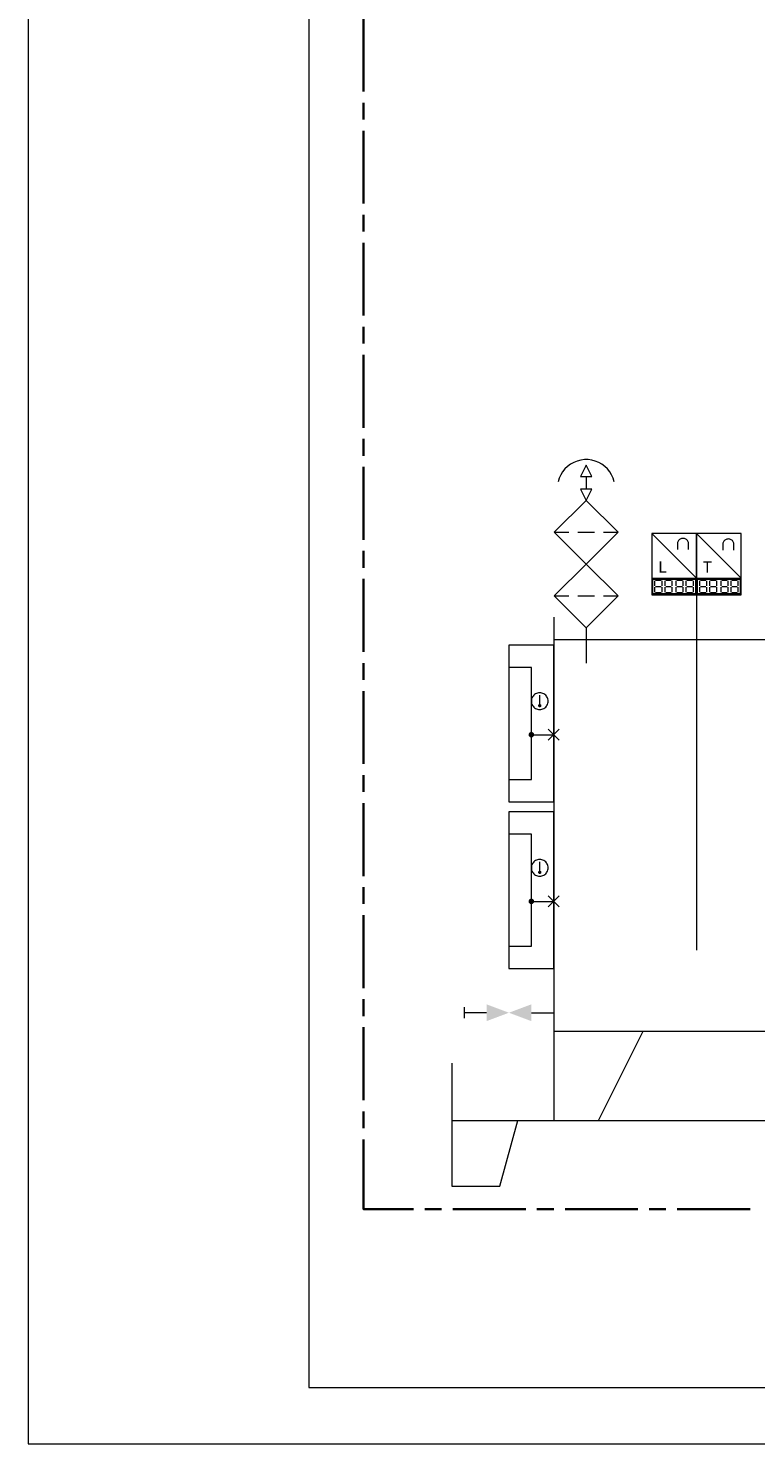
# Model space of a CAD drawing. Header units: millimetres. Extents: x 0 to 203, y 0 to 47.
# Tile 113 of 196: x 136.6 to 141.7, y 0 to 9.95. Entities that reach past the tile are written whole.
import ezdxf

# ---------------------------------------------------------------- set-up
doc = ezdxf.new("R2010")
doc.units = ezdxf.units.MM
for name, color, linetype in [('PDF_Geomertry', 7, 'Continuous'), ('PDF_Solid Fills', 7, 'Continuous'), ('PDF_Text', 7, 'Continuous')]:
    doc.layers.add(name, color=color, linetype=linetype)
doc.styles.add('PDF Arial', font='txt')

msp = doc.modelspace()

# ---------------------------------------------------------------- hatches: boundary and pattern name
at = {"layer": 'PDF_Solid Fills', "transparency": 33554559}
for points in [[(140.1865, 5.1887), (140.1749, 5.1901), (140.1754, 5.1915)], [(140.1865, 5.1887), (140.1749, 5.1887), (140.1749, 5.1901)], [(140.1865, 5.1887), (140.1749, 5.1868), (140.1749, 5.1887)], [(140.1865, 5.1887), (140.1754, 5.1854), (140.1749, 5.1868)], [(140.1865, 5.1887), (140.1754, 5.1929), (140.1763, 5.1943)], [(140.1865, 5.1887), (140.1754, 5.1915), (140.1754, 5.1929)], [(140.1865, 5.1887), (140.1754, 5.184), (140.1754, 5.1854)], [(140.1865, 5.1887), (140.1763, 5.1826), (140.1754, 5.184)], [(140.1865, 5.1887), (140.1763, 5.1943), (140.1768, 5.1957)], [(140.1865, 5.1887), (140.1768, 5.1813), (140.1763, 5.1826)], [(140.1865, 5.1887), (140.1768, 5.1957), (140.1782, 5.1971)], [(140.1865, 5.1887), (140.1782, 5.1804), (140.1768, 5.1813)], [(140.1865, 5.1887), (140.1782, 5.1971), (140.1796, 5.1979)], [(140.1865, 5.1887), (140.1796, 5.179), (140.1782, 5.1804)], [(140.1865, 5.1887), (140.1796, 5.1979), (140.1804, 5.1985)], [(140.1865, 5.1887), (140.1804, 5.1785), (140.1796, 5.179)], [(140.1865, 5.1887), (140.1804, 5.1985), (140.1818, 5.1993)], [(140.1865, 5.1887), (140.1818, 5.1776), (140.1804, 5.1785)], [(140.1865, 5.1887), (140.1818, 5.1993), (140.1838, 5.1999)], [(140.1865, 5.1887), (140.1838, 5.1771), (140.1818, 5.1776)], [(140.1865, 5.1887), (140.1838, 5.1999), (140.1852, 5.1999)], [(140.1865, 5.1887), (140.1852, 5.1771), (140.1838, 5.1771)], [(140.1865, 5.1887), (140.1852, 5.1999), (140.1865, 5.2007)], [(140.1865, 5.1887), (140.1865, 5.1771), (140.1852, 5.1771)], [(140.1865, 5.1887), (140.1865, 5.2007), (140.1879, 5.1999)], [(140.1865, 5.1887), (140.1893, 5.1999), (140.1907, 5.1993)], [(140.1865, 5.1887), (140.1879, 5.1999), (140.1893, 5.1999)], [(140.1865, 5.1887), (140.1907, 5.1993), (140.1921, 5.1985)], [(140.1865, 5.1887), (140.1921, 5.1985), (140.1935, 5.1979)], [(140.1865, 5.1887), (140.1935, 5.1979), (140.1949, 5.1971)], [(140.1865, 5.1887), (140.1949, 5.1971), (140.1957, 5.1957)], [(140.1865, 5.1887), (140.1957, 5.1957), (140.1971, 5.1943)], [(140.1865, 5.1887), (140.1971, 5.1943), (140.1977, 5.1929)], [(140.1865, 5.1887), (140.1977, 5.1929), (140.1977, 5.1915)], [(140.1865, 5.1887), (140.1977, 5.1915), (140.1985, 5.1901)], [(140.1865, 5.1887), (140.1985, 5.1901), (140.1985, 5.1887)], [(140.1865, 5.1887), (140.1879, 5.1771), (140.1865, 5.1771)], [(140.1865, 5.1887), (140.1893, 5.1771), (140.1879, 5.1771)], [(140.1865, 5.1887), (140.1907, 5.1776), (140.1893, 5.1771)], [(140.1865, 5.1887), (140.1921, 5.1785), (140.1907, 5.1776)], [(140.1865, 5.1887), (140.1935, 5.179), (140.1921, 5.1785)], [(140.1865, 5.1887), (140.1949, 5.1804), (140.1935, 5.179)], [(140.1865, 5.1887), (140.1957, 5.1813), (140.1949, 5.1804)], [(140.1865, 5.1887), (140.1971, 5.1826), (140.1957, 5.1813)], [(140.1865, 5.1887), (140.1977, 5.184), (140.1971, 5.1826)], [(140.1865, 5.1887), (140.1977, 5.1854), (140.1977, 5.184)], [(140.1865, 5.1887), (140.1985, 5.1868), (140.1977, 5.1854)], [(140.1865, 5.1887), (140.1985, 5.1887), (140.1985, 5.1868)], [(140.1277, 4.984), (140.1082, 4.9868), (140.1088, 4.9896)], [(140.1277, 4.984), (140.1082, 4.984), (140.1082, 4.9868)], [(140.1277, 4.984), (140.1082, 4.9818), (140.1082, 4.984)], [(140.1277, 4.984), (140.1088, 4.979), (140.1082, 4.9818)], [(140.1277, 4.984), (140.1088, 4.9896), (140.1096, 4.9915)], [(140.1277, 4.984), (140.1096, 4.9771), (140.1088, 4.979)], [(140.1277, 4.984), (140.1096, 4.9915), (140.111, 4.9938)], [(140.1277, 4.984), (140.111, 4.9743), (140.1096, 4.9771)], [(140.1277, 4.984), (140.111, 4.9938), (140.1124, 4.9965)], [(140.1277, 4.984), (140.1124, 4.9721), (140.111, 4.9743)], [(140.1277, 4.984), (140.1124, 4.9965), (140.1138, 4.9979)], [(140.1277, 4.984), (140.1138, 4.9701), (140.1124, 4.9721)], [(140.1277, 4.984), (140.1138, 4.9979), (140.1157, 4.9999)], [(140.1277, 4.984), (140.1157, 4.9688), (140.1138, 4.9701)], [(140.1277, 4.984), (140.1157, 4.9999), (140.1179, 5.0012)], [(140.1277, 4.984), (140.1179, 4.9674), (140.1157, 4.9688)], [(140.1277, 4.984), (140.1179, 5.0012), (140.1199, 5.0021)], [(140.1277, 4.984), (140.1199, 4.966), (140.1179, 4.9674)], [(140.1277, 4.984), (140.1199, 5.0021), (140.1227, 5.0035)], [(140.1277, 4.984), (140.1227, 4.9651), (140.1199, 4.966)], [(140.1277, 4.984), (140.1227, 5.0035), (140.1249, 5.0035)], [(140.1277, 4.984), (140.1249, 4.9646), (140.1227, 4.9651)], [(140.1277, 4.984), (140.1249, 5.0035), (140.1277, 5.004)], [(140.1277, 4.984), (140.1277, 4.9646), (140.1249, 4.9646)], [(140.1277, 4.984), (140.1277, 5.004), (140.1304, 5.0035)], [(140.1277, 4.984), (140.1324, 5.0035), (140.1352, 5.0021)], [(140.1277, 4.984), (140.1304, 5.0035), (140.1324, 5.0035)], [(140.1277, 4.984), (140.1352, 5.0021), (140.1374, 5.0012)], [(140.1277, 4.984), (140.1374, 5.0012), (140.1393, 4.9999)], [(140.1277, 4.984), (140.1393, 4.9999), (140.1415, 4.9979)], [(140.1277, 4.984), (140.1415, 4.9979), (140.1429, 4.9965)], [(140.1277, 4.984), (140.1429, 4.9965), (140.1449, 4.9938)], [(140.1277, 4.984), (140.1449, 4.9938), (140.1457, 4.9915)], [(140.1277, 4.984), (140.1457, 4.9915), (140.1463, 4.9896)], [(140.1277, 4.984), (140.1463, 4.9896), (140.1471, 4.9868)], [(140.1277, 4.984), (140.1471, 4.9868), (140.1471, 4.984)], [(140.1277, 4.984), (140.1304, 4.9646), (140.1277, 4.9646)], [(140.1277, 4.984), (140.1324, 4.9651), (140.1304, 4.9646)], [(140.1277, 4.984), (140.1352, 4.966), (140.1324, 4.9651)], [(140.1277, 4.984), (140.1374, 4.9674), (140.1352, 4.966)], [(140.1277, 4.984), (140.1393, 4.9688), (140.1374, 4.9674)], [(140.1277, 4.984), (140.1415, 4.9701), (140.1393, 4.9688)], [(140.1277, 4.984), (140.1429, 4.9721), (140.1415, 4.9701)], [(140.1277, 4.984), (140.1449, 4.9743), (140.1429, 4.9721)], [(140.1277, 4.984), (140.1457, 4.9771), (140.1449, 4.9743)], [(140.1277, 4.984), (140.1463, 4.979), (140.1457, 4.9771)], [(140.1277, 4.984), (140.1471, 4.9818), (140.1463, 4.979)], [(140.1277, 4.984), (140.1471, 4.984), (140.1471, 4.9818)], [(140.1865, 4.0174), (140.1749, 4.0193), (140.1754, 4.0207)], [(140.1865, 4.0174), (140.1749, 4.0174), (140.1749, 4.0193)], [(140.1865, 4.0174), (140.1749, 4.016), (140.1749, 4.0174)], [(140.1865, 4.0174), (140.1754, 4.0146), (140.1749, 4.016)], [(140.1865, 4.0174), (140.1754, 4.0221), (140.1763, 4.0235)], [(140.1865, 4.0174), (140.1754, 4.0207), (140.1754, 4.0221)], [(140.1865, 4.0174), (140.1754, 4.0132), (140.1754, 4.0146)], [(140.1865, 4.0174), (140.1763, 4.0118), (140.1754, 4.0132)], [(140.1865, 4.0174), (140.1763, 4.0235), (140.1768, 4.0249)], [(140.1865, 4.0174), (140.1768, 4.0104), (140.1763, 4.0118)], [(140.1865, 4.0174), (140.1768, 4.0249), (140.1782, 4.0257)], [(140.1865, 4.0174), (140.1782, 4.009), (140.1768, 4.0104)], [(140.1865, 4.0174), (140.1782, 4.0257), (140.1796, 4.0271)], [(140.1865, 4.0174), (140.1796, 4.0082), (140.1782, 4.009)], [(140.1865, 4.0174), (140.1796, 4.0271), (140.1804, 4.0276)], [(140.1865, 4.0174), (140.1804, 4.0076), (140.1796, 4.0082)], [(140.1865, 4.0174), (140.1804, 4.0276), (140.1818, 4.0285)], [(140.1865, 4.0174), (140.1818, 4.0068), (140.1804, 4.0076)], [(140.1865, 4.0174), (140.1818, 4.0285), (140.1838, 4.029)], [(140.1865, 4.0174), (140.1838, 4.0063), (140.1818, 4.0068)], [(140.1865, 4.0174), (140.1838, 4.029), (140.1852, 4.029)], [(140.1865, 4.0174), (140.1852, 4.0063), (140.1838, 4.0063)], [(140.1865, 4.0174), (140.1852, 4.029), (140.1865, 4.029)], [(140.1865, 4.0174), (140.1865, 4.0054), (140.1852, 4.0063)], [(140.1865, 4.0174), (140.1893, 4.029), (140.1907, 4.0285)], [(140.1865, 4.0174), (140.1879, 4.029), (140.1893, 4.029)], [(140.1865, 4.0174), (140.1865, 4.029), (140.1879, 4.029)], [(140.1865, 4.0174), (140.1907, 4.0285), (140.1921, 4.0276)], [(140.1865, 4.0174), (140.1921, 4.0276), (140.1935, 4.0271)], [(140.1865, 4.0174), (140.1935, 4.0271), (140.1949, 4.0257)], [(140.1865, 4.0174), (140.1949, 4.0257), (140.1957, 4.0249)], [(140.1865, 4.0174), (140.1957, 4.0249), (140.1971, 4.0235)], [(140.1865, 4.0174), (140.1971, 4.0235), (140.1977, 4.0221)], [(140.1865, 4.0174), (140.1977, 4.0221), (140.1977, 4.0207)], [(140.1865, 4.0174), (140.1977, 4.0207), (140.1985, 4.0193)], [(140.1865, 4.0174), (140.1985, 4.0193), (140.1985, 4.0174)], [(140.1865, 4.0174), (140.1879, 4.0063), (140.1865, 4.0054)], [(140.1865, 4.0174), (140.1893, 4.0063), (140.1879, 4.0063)], [(140.1865, 4.0174), (140.1907, 4.0068), (140.1893, 4.0063)], [(140.1865, 4.0174), (140.1921, 4.0076), (140.1907, 4.0068)], [(140.1865, 4.0174), (140.1935, 4.0082), (140.1921, 4.0076)], [(140.1865, 4.0174), (140.1949, 4.009), (140.1935, 4.0082)], [(140.1865, 4.0174), (140.1957, 4.0104), (140.1949, 4.009)], [(140.1865, 4.0174), (140.1971, 4.0118), (140.1957, 4.0104)], [(140.1865, 4.0174), (140.1977, 4.0132), (140.1971, 4.0118)], [(140.1865, 4.0174), (140.1977, 4.0146), (140.1977, 4.0132)], [(140.1865, 4.0174), (140.1985, 4.016), (140.1977, 4.0146)], [(140.1865, 4.0174), (140.1985, 4.0174), (140.1985, 4.016)], [(140.1277, 3.8132), (140.1082, 3.816), (140.1088, 3.8188)], [(140.1277, 3.8132), (140.1082, 3.8132), (140.1082, 3.816)], [(140.1277, 3.8132), (140.1082, 3.811), (140.1082, 3.8132)], [(140.1277, 3.8132), (140.1088, 3.8082), (140.1082, 3.811)], [(140.1277, 3.8132), (140.1088, 3.8188), (140.1096, 3.8207)], [(140.1277, 3.8132), (140.1096, 3.8054), (140.1088, 3.8082)], [(140.1277, 3.8132), (140.1096, 3.8207), (140.111, 3.8229)], [(140.1277, 3.8132), (140.111, 3.8035), (140.1096, 3.8054)], [(140.1277, 3.8132), (140.111, 3.8229), (140.1124, 3.8249)], [(140.1277, 3.8132), (140.1124, 3.8013), (140.111, 3.8035)], [(140.1277, 3.8132), (140.1124, 3.8249), (140.1138, 3.8271)], [(140.1277, 3.8132), (140.1138, 3.7993), (140.1124, 3.8013)], [(140.1277, 3.8132), (140.1138, 3.8271), (140.1157, 3.829)], [(140.1277, 3.8132), (140.1157, 3.7979), (140.1138, 3.7993)], [(140.1277, 3.8132), (140.1157, 3.829), (140.1179, 3.8304)], [(140.1277, 3.8132), (140.1179, 3.7965), (140.1157, 3.7979)], [(140.1277, 3.8132), (140.1179, 3.8304), (140.1199, 3.8312)], [(140.1277, 3.8132), (140.1199, 3.7951), (140.1179, 3.7965)], [(140.1277, 3.8132), (140.1199, 3.8312), (140.1227, 3.8326)], [(140.1277, 3.8132), (140.1227, 3.7943), (140.1199, 3.7951)], [(140.1277, 3.8132), (140.1227, 3.8326), (140.1249, 3.8326)], [(140.1277, 3.8132), (140.1249, 3.7938), (140.1227, 3.7943)], [(140.1277, 3.8132), (140.1249, 3.8326), (140.1277, 3.8332)], [(140.1277, 3.8132), (140.1277, 3.7938), (140.1249, 3.7938)], [(140.1277, 3.8132), (140.1277, 3.8332), (140.1304, 3.8326)], [(140.1277, 3.8132), (140.1324, 3.8326), (140.1352, 3.8312)], [(140.1277, 3.8132), (140.1304, 3.8326), (140.1324, 3.8326)], [(140.1277, 3.8132), (140.1352, 3.8312), (140.1374, 3.8304)], [(140.1277, 3.8132), (140.1374, 3.8304), (140.1393, 3.829)], [(140.1277, 3.8132), (140.1393, 3.829), (140.1415, 3.8271)], [(140.1277, 3.8132), (140.1415, 3.8271), (140.1429, 3.8249)], [(140.1277, 3.8132), (140.1429, 3.8249), (140.1449, 3.8229)], [(140.1277, 3.8132), (140.1449, 3.8229), (140.1457, 3.8207)], [(140.1277, 3.8132), (140.1457, 3.8207), (140.1463, 3.8188)], [(140.1277, 3.8132), (140.1463, 3.8188), (140.1471, 3.816)], [(140.1277, 3.8132), (140.1471, 3.816), (140.1471, 3.8132)], [(140.1277, 3.8132), (140.1304, 3.7938), (140.1277, 3.7938)], [(140.1277, 3.8132), (140.1324, 3.7943), (140.1304, 3.7938)], [(140.1277, 3.8132), (140.1352, 3.7951), (140.1324, 3.7943)], [(140.1277, 3.8132), (140.1374, 3.7965), (140.1352, 3.7951)], [(140.1277, 3.8132), (140.1393, 3.7979), (140.1374, 3.7965)], [(140.1277, 3.8132), (140.1415, 3.7993), (140.1393, 3.7979)], [(140.1277, 3.8132), (140.1429, 3.8013), (140.1415, 3.7993)], [(140.1277, 3.8132), (140.1449, 3.8035), (140.1429, 3.8013)], [(140.1277, 3.8132), (140.1457, 3.8054), (140.1449, 3.8035)], [(140.1277, 3.8132), (140.1463, 3.8082), (140.1457, 3.8054)], [(140.1277, 3.8132), (140.1471, 3.811), (140.1463, 3.8082)], [(140.1277, 3.8132), (140.1471, 3.8132), (140.1471, 3.811)]]:
    msp.add_hatch(color=256, dxfattribs=at).paths.add_polyline_path(points)

# ---------------------------------------------------------------- linework, layer by layer
at = {"layer": 'PDF_Geomertry', "lineweight": 15}
for points in [[(136.5963, 0.0035), (202.8143, 0.0035), (202.8143, 46.7735), (136.5963, 46.7735), (136.5963, 0.0035)], [(138.5652, 0.3971), (202.4207, 0.3971), (202.4207, 46.3799), (138.5652, 46.3799), (138.5652, 0.3971)], [(140.4735, 6.7993), (140.5518, 6.7993), (140.5129, 6.8785)], [(140.5518, 6.709), (140.4735, 6.709), (140.5129, 6.6304)], [(140.5129, 6.6304), (140.7365, 6.4068), (140.5129, 6.1826), (140.2888, 6.4068)], [(140.9727, 6.0846), (141.2865, 6.0846), (141.2865, 6.3985), (140.9727, 6.3985), (140.9727, 6.0846)], [(141.2865, 6.0846), (141.6013, 6.0846), (141.6013, 6.3985), (141.2865, 6.3985), (141.2865, 6.0846)], [(140.5129, 6.1826), (140.7365, 5.959), (140.5129, 5.7346), (140.2888, 5.959)], [(140.9804, 6.0763), (141.279, 6.0763), (141.279, 5.9743), (140.9804, 5.9743), (140.9804, 6.0763)], [(141.2943, 6.0763), (141.5929, 6.0763), (141.5929, 5.9743), (141.2943, 5.9743), (141.2943, 6.0763)], [(139.9707, 4.5124), (140.2846, 4.5124), (140.2846, 5.6132), (139.9707, 5.6132), (139.9707, 4.5124)], [(140.2457, 5.2201), (140.2449, 5.2276), (140.2435, 5.2354), (140.2407, 5.2424), (140.2374, 5.2493), (140.2332, 5.2554), (140.2282, 5.2618), (140.2227, 5.2665), (140.2157, 5.2707), (140.2088, 5.2743), (140.2018, 5.2771), (140.1943, 5.2785), (140.1865, 5.279), (140.179, 5.2785), (140.1713, 5.2771), (140.1638, 5.2743), (140.1568, 5.2707), (140.1504, 5.2665), (140.1449, 5.2618), (140.1402, 5.2554), (140.1352, 5.2493), (140.1318, 5.2424), (140.1296, 5.2354), (140.1282, 5.2276), (140.1277, 5.2201), (140.1282, 5.2124), (140.1296, 5.2049), (140.1318, 5.1971), (140.1352, 5.1901), (140.1402, 5.184), (140.1449, 5.1785), (140.1504, 5.1729), (140.1568, 5.1688), (140.1638, 5.1651), (140.1713, 5.1632), (140.179, 5.1618), (140.1865, 5.161), (140.1943, 5.1618), (140.2018, 5.1632), (140.2088, 5.1651), (140.2157, 5.1688), (140.2227, 5.1729), (140.2282, 5.1785), (140.2332, 5.184), (140.2374, 5.1901), (140.2407, 5.1971), (140.2435, 5.2049), (140.2449, 5.2124), (140.2457, 5.2201)], [(139.9707, 3.3415), (140.2846, 3.3415), (140.2846, 4.4424), (139.9707, 4.4424), (139.9707, 3.3415)], [(140.2457, 4.0493), (140.2449, 4.0568), (140.2435, 4.0646), (140.2407, 4.0715), (140.2374, 4.0785), (140.2332, 4.0846), (140.2282, 4.091), (140.2227, 4.0957), (140.2157, 4.0999), (140.2088, 4.1035), (140.2018, 4.1063), (140.1943, 4.1076), (140.1865, 4.1082), (140.179, 4.1076), (140.1713, 4.1063), (140.1638, 4.1035), (140.1568, 4.0999), (140.1504, 4.0957), (140.1449, 4.091), (140.1402, 4.0846), (140.1352, 4.0785), (140.1318, 4.0715), (140.1296, 4.0646), (140.1282, 4.0568), (140.1277, 4.0493), (140.1282, 4.0415), (140.1296, 4.034), (140.1318, 4.0263), (140.1352, 4.0193), (140.1402, 4.0132), (140.1449, 4.0076), (140.1504, 4.0021), (140.1568, 3.9979), (140.1638, 3.9943), (140.1713, 3.9924), (140.179, 3.991), (140.1865, 3.9901), (140.1943, 3.991), (140.2018, 3.9924), (140.2088, 3.9943), (140.2157, 3.9979), (140.2227, 4.0021), (140.2282, 4.0076), (140.2332, 4.0132), (140.2374, 4.0193), (140.2407, 4.0263), (140.2435, 4.034), (140.2449, 4.0415), (140.2457, 4.0493)]]:
    msp.add_lwpolyline(points, close=True, dxfattribs=at)
at = {"layer": 'PDF_Geomertry', "lineweight": 35}
for points in [[(138.949, 9.5035), (138.949, 10.0151)], [(138.949, 9.3063), (138.949, 9.4243)], [(138.949, 8.716), (138.949, 9.2276)], [(138.949, 8.5187), (138.949, 8.6374)], [(138.949, 7.9285), (138.949, 8.4401)], [(138.949, 7.7318), (138.949, 7.8499)], [(138.949, 7.141), (138.949, 7.6526)], [(138.949, 6.9443), (138.949, 7.0624)], [(138.949, 6.3535), (138.949, 6.8651)], [(138.949, 6.1568), (138.949, 6.2749)], [(138.949, 5.5665), (138.949, 6.0785)], [(138.949, 5.3693), (138.949, 5.4874)], [(138.949, 4.779), (138.949, 5.291)], [(138.949, 4.5818), (138.949, 4.6999)], [(138.949, 3.9915), (138.949, 4.5035)], [(138.949, 3.7951), (138.949, 3.9132)], [(138.949, 3.204), (138.949, 3.716)], [(138.949, 3.0076), (138.949, 3.1257)], [(138.949, 2.4165), (138.949, 2.9285)], [(138.949, 2.2201), (138.949, 2.3382)], [(139.3013, 1.6521), (138.949, 1.6521), (138.949, 2.1415)], [(139.3796, 1.6521), (139.4977, 1.6521)], [(139.5768, 1.6521), (140.0888, 1.6521)], [(140.1671, 1.6521), (140.2852, 1.6521)], [(140.3643, 1.6521), (140.8763, 1.6521)], [(140.9546, 1.6521), (141.0727, 1.6521)], [(141.1518, 1.6521), (141.6629, 1.6521)]]:
    msp.add_lwpolyline(points, dxfattribs=at)
at = {"layer": 'PDF_Geomertry', "lineweight": 15}
for points in [[(140.7088, 6.7604), (140.7018, 6.7854), (140.6915, 6.809), (140.6782, 6.8312), (140.6624, 6.8513), (140.6435, 6.8693), (140.6227, 6.8846), (140.6004, 6.8971), (140.5763, 6.9068), (140.5513, 6.9138), (140.5254, 6.9174), (140.4999, 6.9174), (140.474, 6.9138), (140.449, 6.9068), (140.4249, 6.8971), (140.4027, 6.8846), (140.3818, 6.8693), (140.3629, 6.8513), (140.3471, 6.8312), (140.3338, 6.809), (140.3235, 6.7854), (140.3165, 6.7604)], [(140.5129, 6.7993), (140.5129, 6.709)], [(140.2888, 6.4068), (140.3907, 6.4068)], [(140.4532, 6.4068), (140.5721, 6.4068)], [(140.6346, 6.4068), (140.7365, 6.4068)], [(141.2865, 6.0846), (141.2865, 5.9665), (141.2865, 6.0846), (140.9727, 6.3985)], [(141.2865, 5.9665), (141.6013, 5.9665), (141.6013, 6.0846), (141.2865, 6.3985)], [(141.2318, 6.2846), (141.2318, 6.3243), (141.231, 6.329), (141.2304, 6.334), (141.229, 6.3388), (141.2263, 6.3438), (141.2235, 6.3479), (141.2199, 6.3521), (141.2165, 6.3554), (141.2124, 6.3582), (141.2074, 6.3604), (141.2027, 6.3618), (141.1977, 6.3632), (141.1921, 6.3632), (141.1874, 6.3632), (141.1824, 6.3618), (141.1777, 6.3604), (141.1727, 6.3582), (141.1685, 6.3554), (141.1643, 6.3521), (141.161, 6.3479), (141.1582, 6.3438), (141.156, 6.3388), (141.1546, 6.334), (141.1532, 6.329), (141.1532, 6.3243), (141.1532, 6.2846)], [(141.5499, 6.2813), (141.5499, 6.3201), (141.5499, 6.3249), (141.5485, 6.3304), (141.5471, 6.3354), (141.5449, 6.3396), (141.5421, 6.3443), (141.5388, 6.3479), (141.5346, 6.3513), (141.5304, 6.354), (141.5254, 6.3563), (141.5207, 6.3582), (141.5157, 6.359), (141.511, 6.3596), (141.5054, 6.359), (141.5004, 6.3582), (141.4957, 6.3563), (141.4907, 6.354), (141.4865, 6.3513), (141.4832, 6.3479), (141.4796, 6.3443), (141.4768, 6.3396), (141.474, 6.3354), (141.4727, 6.3304), (141.4721, 6.3249), (141.4713, 6.3201), (141.4713, 6.2813)], [(140.9727, 6.0846), (140.9727, 5.9665), (141.2865, 5.9665), (141.2865, 3.4715)], [(140.9999, 6.0688), (141.0393, 6.0688)], [(141.0707, 6.0688), (141.1102, 6.0688)], [(141.149, 6.0688), (141.1888, 6.0688)], [(141.2199, 6.0688), (141.2596, 6.0688)], [(141.3143, 6.0688), (141.3532, 6.0688)], [(141.3852, 6.0688), (141.424, 6.0688)], [(141.4638, 6.0688), (141.5027, 6.0688)], [(141.5346, 6.0688), (141.5735, 6.0688)], [(140.9957, 6.029), (140.9957, 6.0646)], [(140.9957, 5.986), (140.9957, 6.0215)], [(140.9999, 6.0257), (141.0393, 6.0257)], [(141.0393, 5.9818), (140.9999, 5.9818)], [(141.0429, 6.0646), (141.0429, 6.029)], [(141.0429, 6.0215), (141.0429, 5.986)], [(141.0665, 6.029), (141.0665, 6.0646)], [(141.0665, 5.986), (141.0665, 6.0215)], [(141.0707, 6.0257), (141.1102, 6.0257)], [(141.1102, 5.9818), (141.0707, 5.9818)], [(141.1138, 6.0646), (141.1138, 6.029)], [(141.1138, 6.0215), (141.1138, 5.986)], [(141.1449, 6.029), (141.1449, 6.0646)], [(141.1449, 5.986), (141.1449, 6.0215)], [(141.149, 6.0257), (141.1888, 6.0257)], [(141.1888, 5.9818), (141.149, 5.9818)], [(141.1921, 6.0646), (141.1921, 6.029)], [(141.1921, 6.0215), (141.1921, 5.986)], [(141.2157, 6.029), (141.2157, 6.0646)], [(141.2157, 5.986), (141.2157, 6.0215)], [(141.2199, 6.0257), (141.2596, 6.0257)], [(141.2596, 5.9818), (141.2199, 5.9818)], [(141.2629, 6.0646), (141.2629, 6.029)], [(141.2629, 6.0215), (141.2629, 5.986)], [(141.3102, 6.029), (141.3102, 6.0646)], [(141.3102, 5.986), (141.3102, 6.0215)], [(141.3143, 6.0257), (141.3532, 6.0257)], [(141.3532, 5.9818), (141.3143, 5.9818)], [(141.3574, 6.0646), (141.3574, 6.029)], [(141.3574, 6.0215), (141.3574, 5.986)], [(141.381, 6.029), (141.381, 6.0646)], [(141.381, 5.986), (141.381, 6.0215)], [(141.3852, 6.0257), (141.424, 6.0257)], [(141.424, 5.9818), (141.3852, 5.9818)], [(141.4282, 6.0646), (141.4282, 6.029)], [(141.4282, 6.0215), (141.4282, 5.986)], [(141.4596, 6.029), (141.4596, 6.0646)], [(141.4596, 5.986), (141.4596, 6.0215)], [(141.4638, 6.0257), (141.5027, 6.0257)], [(141.5027, 5.9818), (141.4638, 5.9818)], [(141.5068, 6.0646), (141.5068, 6.029)], [(141.5068, 6.0215), (141.5068, 5.986)], [(141.5304, 6.029), (141.5304, 6.0646)], [(141.5304, 5.986), (141.5304, 6.0215)], [(141.5346, 6.0257), (141.5735, 6.0257)], [(141.5735, 5.9818), (141.5346, 5.9818)], [(141.5777, 6.0646), (141.5777, 6.029)], [(141.5777, 6.0215), (141.5777, 5.986)], [(140.2888, 5.959), (140.3907, 5.959)], [(140.4532, 5.959), (140.5721, 5.959)], [(140.6346, 5.959), (140.7365, 5.959)], [(140.2846, 5.8096), (140.2846, 2.2729), (140.599, 2.2729), (140.9138, 2.9021)], [(140.5129, 5.7346), (140.5129, 5.6443), (140.5129, 5.4874)], [(140.2846, 5.6521), (181.7379, 5.6521)], [(139.9707, 4.6701), (140.1277, 4.6701), (140.1277, 5.4554), (139.9707, 5.4554)], [(140.1277, 4.984), (140.2846, 4.984)], [(140.2457, 5.0235), (140.324, 4.9451)], [(140.324, 5.0235), (140.2457, 4.9451)], [(139.9707, 3.4993), (140.1277, 3.4993), (140.1277, 4.2846), (139.9707, 4.2846)], [(140.1277, 3.8132), (140.2846, 3.8132)], [(140.2457, 3.8526), (140.324, 3.7743)], [(140.324, 3.8526), (140.2457, 3.7743)], [(139.656, 3.0707), (139.656, 2.9924)], [(139.8129, 3.0313), (139.656, 3.0313)], [(140.1277, 3.0313), (140.2846, 3.0313)], [(140.2846, 2.9021), (181.7379, 2.9021)], [(139.5699, 2.6776), (139.5699, 1.8132), (139.9074, 1.8132), (140.0332, 2.2729)], [(139.5699, 2.2729), (182.5749, 2.2729)]]:
    msp.add_lwpolyline(points, dxfattribs=at)
at = {"layer": 'PDF_Geomertry', "lineweight": 0}
for points in [[(140.1804, 5.1887), (140.1804, 5.1874), (140.181, 5.1868), (140.181, 5.186), (140.1818, 5.1854), (140.1818, 5.1846), (140.1824, 5.1846), (140.1832, 5.184), (140.1838, 5.1832), (140.1846, 5.1832), (140.1852, 5.1826), (140.186, 5.1826), (140.1865, 5.1826), (140.1874, 5.1826), (140.1879, 5.1826), (140.1888, 5.1832), (140.1893, 5.1832), (140.1902, 5.184), (140.1907, 5.1846), (140.1915, 5.1846), (140.1915, 5.1854), (140.1921, 5.186), (140.1921, 5.1868), (140.1921, 5.1874), (140.1921, 5.1887), (140.1921, 5.1896), (140.1921, 5.1901), (140.1921, 5.191), (140.1915, 5.1915), (140.1915, 5.1924), (140.1907, 5.1929), (140.1902, 5.1929), (140.1893, 5.1938), (140.1888, 5.1938), (140.1879, 5.1943), (140.1874, 5.1943), (140.1865, 5.1943), (140.186, 5.1943), (140.1852, 5.1943), (140.1846, 5.1938), (140.1838, 5.1938), (140.1832, 5.1929), (140.1824, 5.1929), (140.1818, 5.1924), (140.1818, 5.1915), (140.181, 5.191), (140.181, 5.1901), (140.1804, 5.1896), (140.1804, 5.1887)], [(140.1179, 4.984), (140.1179, 4.9826), (140.1179, 4.9818), (140.1185, 4.9804), (140.1193, 4.979), (140.1199, 4.9785), (140.1207, 4.9771), (140.1213, 4.9763), (140.1227, 4.9757), (140.124, 4.9749), (140.1249, 4.9749), (140.1263, 4.9743), (140.1277, 4.9743), (140.129, 4.9743), (140.1304, 4.9749), (140.131, 4.9749), (140.1324, 4.9757), (140.1338, 4.9763), (140.1346, 4.9771), (140.1352, 4.9785), (140.136, 4.979), (140.1365, 4.9804), (140.1374, 4.9818), (140.1374, 4.9826), (140.1374, 4.984), (140.1374, 4.9854), (140.1374, 4.9868), (140.1365, 4.9882), (140.136, 4.9888), (140.1352, 4.9901), (140.1346, 4.991), (140.1338, 4.9924), (140.1324, 4.9929), (140.131, 4.9929), (140.1304, 4.9938), (140.129, 4.9938), (140.1277, 4.9938), (140.1263, 4.9938), (140.1249, 4.9938), (140.124, 4.9929), (140.1227, 4.9929), (140.1213, 4.9924), (140.1207, 4.991), (140.1199, 4.9901), (140.1193, 4.9888), (140.1185, 4.9882), (140.1179, 4.9868), (140.1179, 4.9854), (140.1179, 4.984)], [(140.1804, 4.0174), (140.1804, 4.0165), (140.181, 4.016), (140.181, 4.0151), (140.1818, 4.0146), (140.1818, 4.0138), (140.1824, 4.0132), (140.1832, 4.0132), (140.1838, 4.0124), (140.1846, 4.0124), (140.1852, 4.0118), (140.186, 4.0118), (140.1865, 4.0118), (140.1874, 4.0118), (140.1879, 4.0118), (140.1888, 4.0124), (140.1893, 4.0124), (140.1902, 4.0132), (140.1907, 4.0132), (140.1915, 4.0138), (140.1915, 4.0146), (140.1921, 4.0151), (140.1921, 4.016), (140.1921, 4.0165), (140.1921, 4.0174), (140.1921, 4.0187), (140.1921, 4.0193), (140.1921, 4.0201), (140.1915, 4.0207), (140.1915, 4.0215), (140.1907, 4.0215), (140.1902, 4.0221), (140.1893, 4.0229), (140.1888, 4.0229), (140.1879, 4.0235), (140.1874, 4.0235), (140.1865, 4.0235), (140.186, 4.0235), (140.1852, 4.0235), (140.1846, 4.0229), (140.1838, 4.0229), (140.1832, 4.0221), (140.1824, 4.0215), (140.1818, 4.0215), (140.1818, 4.0207), (140.181, 4.0201), (140.181, 4.0193), (140.1804, 4.0187), (140.1804, 4.0174)], [(140.1179, 3.8132), (140.1179, 3.8118), (140.1179, 3.811), (140.1185, 3.8096), (140.1193, 3.8082), (140.1199, 3.8076), (140.1207, 3.8063), (140.1213, 3.8054), (140.1227, 3.8049), (140.124, 3.804), (140.1249, 3.804), (140.1263, 3.8035), (140.1277, 3.8035), (140.129, 3.8035), (140.1304, 3.804), (140.131, 3.804), (140.1324, 3.8049), (140.1338, 3.8054), (140.1346, 3.8063), (140.1352, 3.8076), (140.136, 3.8082), (140.1365, 3.8096), (140.1374, 3.811), (140.1374, 3.8118), (140.1374, 3.8132), (140.1374, 3.8146), (140.1374, 3.816), (140.1365, 3.8174), (140.136, 3.8179), (140.1352, 3.8193), (140.1346, 3.8201), (140.1338, 3.8207), (140.1324, 3.8215), (140.131, 3.8221), (140.1304, 3.8229), (140.129, 3.8229), (140.1277, 3.8229), (140.1263, 3.8229), (140.1249, 3.8229), (140.124, 3.8221), (140.1227, 3.8215), (140.1213, 3.8207), (140.1207, 3.8201), (140.1199, 3.8193), (140.1193, 3.8179), (140.1185, 3.8174), (140.1179, 3.816), (140.1179, 3.8146), (140.1179, 3.8132)]]:
    msp.add_lwpolyline(points, close=True, dxfattribs=at)
at = {"layer": 'PDF_Solid Fills', "transparency": 33554559}
for points in [[(140.1824, 5.2632), (140.1907, 5.2632), (140.1824, 5.1965), (140.1907, 5.1965)], [(140.1824, 4.0924), (140.1907, 4.0924), (140.1824, 4.0257), (140.1907, 4.0257)], [(139.8129, 3.0901), (140.1277, 2.9721), (139.8129, 2.9721), (140.1277, 3.0901)]]:
    msp.add_solid(points, dxfattribs=at)

# ---------------------------------------------------------------- texts
at = {"layer": 'PDF_Text', "char_height": 0.0787, "attachment_point": 7, "style": 'PDF Arial'}
for s, insert in [('L', (141.0207, 6.1235)), ('T', (141.3318, 6.1235))]:
    msp.add_mtext(s, dxfattribs=dict(at, insert=insert))

doc.saveas('drawing.dxf')
